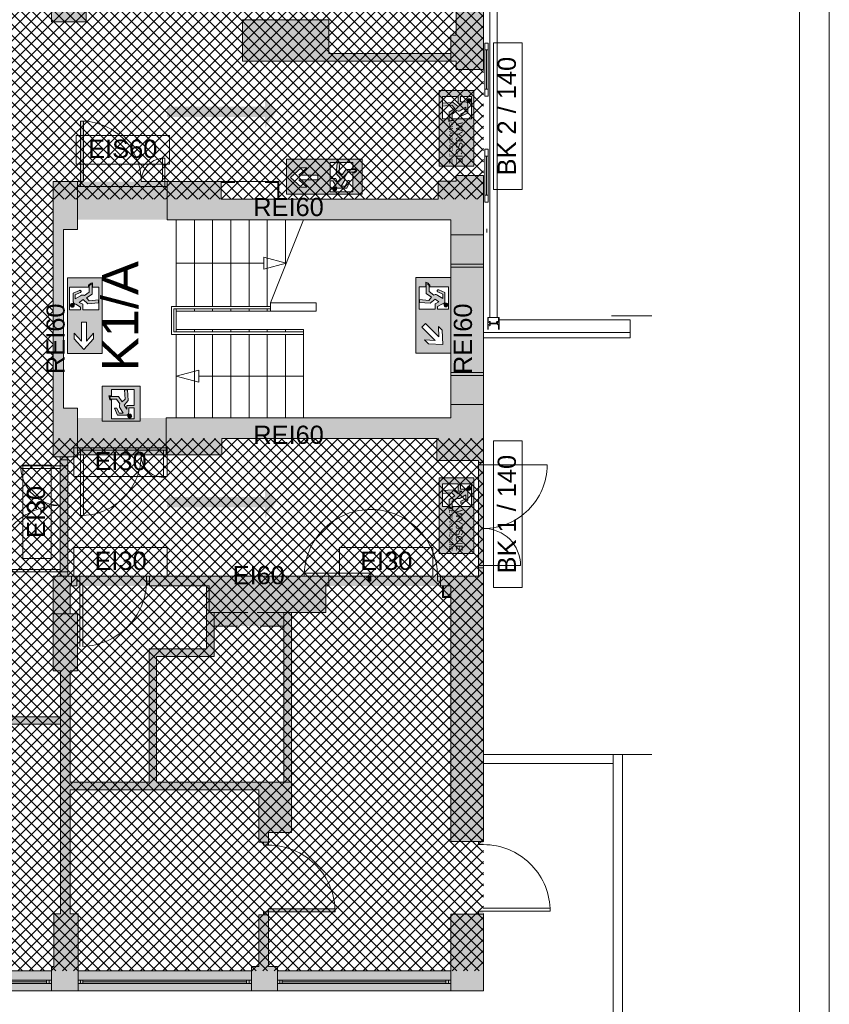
# Paper-space layout 'AP-02 STREFY POŻAROWE I EWAKUACJA - PIĘTRO 0' of a CAD drawing. Header units: millimetres. Extents: x 0 to 594, y -4 to 450.
# Tile 13 of 14: x 460 to 594, y 131 to 293. Entities that reach past the tile are written whole.
import ezdxf
from ezdxf.xclip import XClip

# ---------------------------------------------------------------- set-up
doc = ezdxf.new("R2010")
doc.units = ezdxf.units.MM
doc.header["$MEASUREMENT"] = 0
doc.header["$XCLIPFRAME"] = 0
for name, pattern in [('PRZERYWANA', [5.64444, 2.82222, -2.82222]), ('VERDECKT', [381, 254, -127]), ('VERDECKT_1', [3750, 2500, -1250])]:
    doc.linetypes.add(name, pattern=pattern)
for name, color, linetype, lineweight in [('A_Arkusz_Nr_pióra__1', 7, 'Continuous', 20), ('A_ewakuacja_Nr_pióra__4', 94, 'Continuous', 18), ('A_niewidoczne_Nr_pióra__1', 7, 'Continuous', 20), ('A_podkład_Nr_pióra__2', 8, 'Continuous', 13), ('A_ppoż proj_Nr_pióra__1', 7, 'Continuous', 20), ('A_ppoż proj_Nr_pióra__4', 94, 'Continuous', 18), ('A_ppoż proj_Nr_pióra__81', 2, 'Continuous', 5)]:
    doc.layers.add(name, color=color, linetype=linetype, lineweight=lineweight)
for name, color, linetype, lineweight, true_color in [('A_ewakuacja_Nr_pióra__104', 7, 'Continuous', 5, 0x006532), ('A_ewakuacja_Nr_pióra__141', 7, 'Continuous', 5, 0xf2f7f7), ('A_podkład_Nr_pióra__254', 7, 'Continuous', 5, 0xfdfdfd), ('A_ppoż proj_Nr_pióra__104', 7, 'Continuous', 5, 0x006532), ('A_ppoż proj_Nr_pióra__151', 7, 'Continuous', 5, 0x65cbfe), ('A_ppoż proj_Nr_pióra__70', 7, 'Continuous', 5, 0x65fe00)]:
    doc.layers.add(name, color=color, linetype=linetype, lineweight=lineweight, true_color=true_color)
doc.layers.add('A_podrys', color=7, linetype='Continuous')
doc.styles.add('STYL_AUTOMATYCZNY_1', font='arial.ttf')
doc.styles.add('STYL_AUTOMATYCZNY_2', font='ARIALN.TTF')

# ---------------------------------------------------------------- blocks, each defined once
blk = doc.blocks.new('Rysunek_1_1', base_point=(-1571.08, -182.96))
at = {"layer": 'A_ewakuacja_Nr_pióra__104', "linetype": 'Continuous', "lineweight": 0, "true_color": 0x004c26}
h = blk.add_hatch(color=118, dxfattribs=at)
h.paths.add_polyline_path([(535.32, 281.83), (529.58, 281.83), (529.58, 269.33), (535.32, 269.33)])
h.paths.add_polyline_path([(532.76, 279.63), (533.37, 279.63), (532.73, 279.16), (531.94, 279.84), (530.17, 279.71), (530.17, 279.23), (531.72, 279.37), (532.17, 278.84), (531.26, 278.25), (531.26, 276.82), (531.73, 276.94), (531.73, 277.93), (532.52, 278.49, 0.230447), (533.01, 278.45), (533.19, 278.55), (534.03, 279.04), (534.03, 278.37), (533.2, 277.98), (533.2, 277.58), (534.36, 278.09), (534.36, 279.52, 0.414214), (533.94, 279.94), (533.15, 279.94), (533.15, 280.82), (534.97, 280.82), (534.97, 277.11), (531.85, 277.11), (531.85, 276.85), (531.19, 276.67), (531.19, 277.11), (530.14, 277.11), (530.14, 280.82), (532.76, 280.82)], flags=0)
for points in [[(534.83, 280, 1), (534.21, 280.21, 1)], [(512.65, 265.38, 1), (512.06, 265.67, 1)], [(468.91, 246.65, 1), (469.2, 246.06, 1)], [(530.86, 246.74, 1), (530.57, 246.15, 1)], [(478.43, 227.77, 1), (478.64, 228.39, 1)], [(534.83, 216.06, 1), (534.21, 216.28, 1)]]:
    blk.add_hatch(color=118, dxfattribs=at).paths.add_polyline_path(points)
h = blk.add_hatch(color=118, dxfattribs=at)
h.paths.add_polyline_path([(516.88, 270.46), (504.39, 270.46), (504.39, 264.72), (516.88, 264.72)])
h.paths.add_polyline_path([(511.64, 265.07), (511.64, 266.9), (512.08, 266.9), (512.53, 266.1, 0.414214), (512.94, 265.69), (514.37, 265.69), (514.81, 266.69, 1.14772), (514.48, 266.84), (514.09, 266.01), (513.43, 266.01), (513.91, 266.86), (514.01, 267.03, 0.230447), (513.97, 267.53), (514.53, 268.31), (515.52, 268.31, 0.304489), (515.87, 268.78), (514.21, 268.78), (513.62, 267.87), (513.09, 268.33), (513.23, 269.87), (512.75, 269.87), (512.62, 268.11), (513.3, 267.31), (512.83, 266.68), (512.53, 267.28), (511.64, 267.28), (511.64, 269.91), (515.35, 269.91), (515.35, 268.86), (516.09, 268.86, -0.24241), (515.62, 268.2), (515.35, 268.2), (515.35, 265.07)], flags=0)
h.paths.add_polyline_path([(509.59, 267.05), (506.46, 267.05), (507.76, 265.85), (506.83, 265.85), (505.09, 267.44), (506.84, 269.04), (507.75, 269.04), (506.46, 267.86), (509.59, 267.86)], flags=0)
h = blk.add_hatch(color=118, dxfattribs=at)
h.paths.add_polyline_path([(473.99, 250.89), (468.25, 250.89), (468.25, 238.39), (473.99, 238.39)])
h.paths.add_polyline_path([(468.6, 245.64), (468.6, 249.36), (471.73, 249.36), (471.73, 249.62, -0.24241), (472.39, 250.09), (472.39, 249.36), (473.44, 249.36), (473.44, 245.64), (470.81, 245.64), (470.81, 246.53), (470.21, 246.83), (470.84, 247.3), (471.64, 246.62), (473.4, 246.75), (473.4, 247.24), (471.86, 247.09), (471.4, 247.62), (472.31, 248.22), (472.31, 249.87, 0.304489), (471.84, 249.52), (471.84, 248.53), (471.06, 247.98, 0.230447), (470.56, 248.02), (470.39, 247.91), (469.54, 247.43), (469.54, 248.09), (470.37, 248.48, 1.14772), (470.22, 248.81), (469.22, 248.37), (469.22, 246.94, 0.414214), (469.63, 246.53), (470.43, 246.08), (470.43, 245.64)], flags=0)
h.paths.add_polyline_path([(470.58, 243.59), (471.39, 243.59), (471.39, 240.47), (472.57, 241.75), (472.57, 240.84), (470.97, 239.09), (469.38, 240.83), (469.38, 241.77), (470.58, 240.47)], flags=0)
h = blk.add_hatch(color=118, dxfattribs=at)
h.paths.add_polyline_path([(525.78, 250.97), (525.78, 244.72), (531.52, 244.72), (531.52, 250.97)])
h.paths.add_polyline_path([(531.17, 245.73), (529.34, 245.73), (529.34, 246.17), (530.14, 246.61, 0.414214), (530.55, 247.03), (530.55, 248.46), (529.55, 248.9, 1.14772), (529.4, 248.57), (530.23, 248.18), (530.23, 247.51), (529.38, 248), (529.21, 248.1, 0.230447), (528.71, 248.06), (527.93, 248.62), (527.93, 249.61, 0.304489), (527.46, 249.96), (527.46, 248.3), (528.36, 247.71), (527.91, 247.18), (526.37, 247.32), (526.37, 246.84), (528.13, 246.71), (528.93, 247.39), (529.56, 246.92), (528.96, 246.62), (528.96, 245.73), (526.33, 245.73), (526.33, 249.44), (527.38, 249.44), (527.38, 250.18, -0.24241), (528.04, 249.7), (528.04, 249.44), (531.17, 249.44)], flags=0)
h = blk.add_hatch(color=118, dxfattribs=at)
h.paths.add_polyline_path([(531.52, 238.48), (531.52, 244.72), (525.78, 244.72), (525.78, 238.48)])
h.paths.add_polyline_path([(530.11, 242.24), (530.22, 239.87), (527.86, 239.98), (527.2, 240.64), (528.97, 240.57), (526.77, 242.78), (527.34, 243.35), (529.55, 241.15), (529.47, 242.88)], flags=0)
h = blk.add_hatch(color=118, dxfattribs=at)
h.paths.add_polyline_path([(480.25, 227.27), (480.25, 233.01), (474, 233.01), (474, 227.27)])
h.paths.add_polyline_path([(478.05, 229.83), (478.05, 229.23), (477.59, 229.86), (478.27, 230.66), (478.14, 232.42), (477.65, 232.42), (477.8, 230.88), (477.27, 230.42), (476.67, 231.33), (475.24, 231.33), (475.37, 230.86), (476.36, 230.86), (476.91, 230.08, 0.230447), (476.87, 229.58), (476.97, 229.41), (477.46, 228.56), (476.8, 228.56), (476.41, 229.39), (476.01, 229.39), (476.52, 228.24), (477.95, 228.24, 0.414214), (478.36, 228.65), (478.36, 229.45), (479.25, 229.45), (479.25, 227.62), (475.53, 227.62), (475.53, 230.75), (475.27, 230.75), (475.1, 231.41), (475.53, 231.41), (475.53, 232.46), (479.25, 232.46), (479.25, 229.83)], flags=0)
h = blk.add_hatch(color=118, dxfattribs=at)
h.paths.add_polyline_path([(535.32, 217.89), (529.58, 217.89), (529.58, 205.39), (535.32, 205.39)])
h.paths.add_polyline_path([(532.76, 215.69), (533.37, 215.69), (532.73, 215.23), (531.94, 215.9), (530.17, 215.78), (530.17, 215.29), (531.72, 215.43), (532.17, 214.9), (531.26, 214.31), (531.26, 212.88), (531.73, 213), (531.73, 214), (532.52, 214.55, 0.230447), (533.01, 214.51), (533.19, 214.61), (534.03, 215.1), (534.03, 214.43), (533.2, 214.05), (533.2, 213.65), (534.36, 214.16), (534.36, 215.58, 0.414214), (533.94, 216), (533.15, 216), (533.15, 216.88), (534.97, 216.88), (534.97, 213.17), (531.85, 213.17), (531.85, 212.91), (531.19, 212.73), (531.19, 213.17), (530.14, 213.17), (530.14, 216.88), (532.76, 216.88)], flags=0)
at = {"layer": 'A_podkład_Nr_pióra__254', "linetype": 'Continuous', "lineweight": 5, "true_color": 0xfdfdfd}
h = blk.add_hatch(color=7, dxfattribs=at)
h.paths.add_polyline_path([(398.62, 340.22), (398.62, 339.42), (399.12, 339.42), (399.12, 339.02), (400.22, 339.02), (400.22, 302.72), (400.22, 296.34), (400.22, 293.52), (404.22, 293.52), (404.22, 300.54), (404.22, 302.72), (401.63, 302.72), (401.63, 326.99), (468.67, 326.99), (468.67, 303.72), (465.62, 303.72), (465.62, 293.12), (471.32, 293.12), (471.32, 303.72), (469.92, 303.72), (469.92, 351.77), (498.52, 351.77), (498.52, 351.07), (503.52, 351.07), (503.52, 351.77), (532.12, 351.77), (532.12, 351.07), (532.42, 351.07), (532.42, 290.92), (531.52, 290.92), (531.52, 287.92), (511.42, 287.92), (511.42, 293.47), (497.12, 293.47), (497.12, 286.67), (531.52, 286.67), (532.42, 286.67), (532.42, 285.27), (536.92, 285.27), (536.92, 355.07), (400.22, 355.07), (400.22, 341.62), (399.12, 341.62), (399.12, 340.22)])
h.paths.add_polyline_path([(401.63, 339.02), (404.22, 339.02), (404.22, 351.07), (404.32, 351.07), (404.32, 351.77), (432.92, 351.77), (432.92, 351.07), (437.22, 351.07), (437.22, 351.77), (465.82, 351.77), (465.82, 351.07), (465.92, 351.07), (465.92, 342.87), (468.67, 342.87), (468.67, 328.76), (401.63, 328.76)], flags=0)
for points in [[(470.42, 266.77), (470.92, 266.77), (470.92, 276.76), (470.92, 276.77), (470.42, 276.77)], [(465.92, 221.37), (469.92, 221.37), (469.92, 226.97), (469.92, 227.77), (469.92, 229.37), (467.62, 229.37), (467.62, 258.87), (469.92, 258.87), (469.92, 260.47), (469.92, 266.77), (465.92, 266.77)], [(484.52, 221.67), (493.72, 221.67), (493.72, 224.37), (529.22, 224.37), (529.22, 220.77), (536.12, 220.77), (536.12, 201.67), (529.32, 201.67), (529.32, 200.87), (529.82, 200.87), (529.82, 200.07), (530.17, 200.07), (530.17, 198.17), (531.52, 198.17), (531.52, 157.87), (536.12, 157.87), (536.12, 157.37), (536.92, 157.37), (536.92, 267.77), (532.42, 267.77), (532.42, 266.87), (529.42, 266.87), (529.42, 263.87), (493.62, 263.87), (493.62, 266.77), (484.72, 266.77), (484.72, 260.47), (531.52, 260.47), (531.52, 227.77), (484.52, 227.77)], [(517.82, 201.67), (517.82, 200.87), (518.32, 200.87), (518.32, 201.67)], [(501.42, 146.27), (512.42, 146.27), (512.42, 146.77), (512.41, 146.77), (501.42, 146.77)]]:
    blk.add_hatch(color=7, dxfattribs=at).paths.add_polyline_path(points)
h = blk.add_hatch(color=7, dxfattribs=at)
h.paths.add_polyline_path([(200.57, 133.27), (536.92, 133.27), (536.92, 146.37), (536.12, 146.37), (536.12, 145.87), (531.52, 145.87), (531.52, 136.57), (502.92, 136.57), (502.92, 137.27), (501.42, 137.27), (501.42, 146.27), (500.62, 146.27), (500.62, 145.77), (499.82, 145.77), (499.82, 137.27), (498.62, 137.27), (498.62, 136.57), (470.02, 136.57), (470.02, 145.97), (468.72, 145.97), (468.72, 166.42), (499.82, 166.42), (499.82, 157.77), (500.62, 157.77), (500.62, 157.27), (501.42, 157.27), (501.42, 159.37), (505.22, 159.37), (505.22, 195.67), (510.92, 195.67), (510.92, 200.07), (511.42, 200.07), (511.42, 201.67), (481.32, 201.67), (481.32, 200.87), (481.82, 200.87), (481.82, 200.07), (491.22, 200.07), (491.22, 189.67), (481.72, 189.67), (481.72, 167.67), (468.72, 167.67), (468.72, 186.07), (469.92, 186.07), (469.92, 195.47), (468.72, 195.47), (468.72, 200.07), (469.82, 200.07), (469.82, 200.87), (470.32, 200.87), (470.32, 201.67), (465.92, 201.67), (465.92, 186.07), (467.12, 186.07), (467.12, 178.47), (451.38, 178.47), (451.38, 186.07), (451.38, 201.67), (417.82, 201.67), (417.82, 178.47), (402.82, 178.47), (402.82, 201.67), (360.22, 201.67), (360.22, 196.27), (315.72, 196.27), (315.72, 201.87), (294.47, 201.87), (283.87, 201.87), (283.87, 182.22), (283.87, 182.07), (283.87, 169.47), (238.07, 169.47), (238.07, 182.22), (271.92, 182.22), (271.92, 202.07), (269.27, 202.07), (269.27, 224.17), (294.47, 224.17), (294.47, 221.47), (301.17, 221.47), (301.17, 227.27), (295.17, 227.27), (295.17, 260.97), (301.67, 260.97), (301.67, 266.97), (294.97, 266.97), (294.97, 265.87), (244.57, 265.87), (244.57, 266.87), (214.67, 266.87), (214.67, 267.17), (211.97, 267.17), (211.97, 265.67), (213.67, 265.67), (213.67, 258.47), (213.67, 222.07), (214.27, 222.07), (244.57, 222.07), (244.57, 223.17), (246.97, 223.17), (246.97, 226.57), (244.57, 226.57), (244.57, 241.17), (247.17, 241.17), (247.17, 247.57), (244.57, 247.57), (244.57, 261.67), (247.17, 261.67), (247.17, 264.37), (271.17, 264.37), (271.17, 228.47), (267.77, 228.47), (267.89, 202.07), (214.27, 202.07), (201.92, 202.07), (201.92, 176.57), (203.52, 176.57), (203.52, 166.57), (201.92, 166.57), (201.92, 137.27), (200.57, 137.27)])
h.paths.add_polyline_path([(205.92, 183.47), (205.92, 196.37), (235.12, 196.37), (235.12, 183.47)], flags=0)
h.paths.add_polyline_path([(205.92, 145.27), (205.92, 176.47), (225.57, 176.47), (225.57, 182.22), (236.82, 182.22), (236.82, 137.27), (234.62, 137.27), (234.62, 136.57), (206.02, 136.57), (205.92, 136.57)], flags=0)
h.paths.add_polyline_path([(205.92, 182.22), (224.32, 182.22), (224.32, 177.72), (205.92, 177.72)], flags=0)
h.paths.add_polyline_path([(215.23, 258.47), (215.17, 258.47), (215.17, 265.37), (242.87, 265.37), (242.87, 244.87), (216.31, 244.87), (216.31, 258.47)], flags=0)
h.paths.add_polyline_path([(242.87, 223.57), (215.17, 223.57), (215.17, 229.77), (216.31, 229.77), (216.31, 243.37), (242.87, 243.37)], flags=0)
h.paths.add_polyline_path([(236.37, 196.27), (240.92, 196.27), (240.92, 201.07), (260.32, 201.07), (270.92, 201.07), (270.92, 194.62), (267.92, 194.62), (267.92, 185.62), (270.92, 185.62), (270.92, 183.47), (236.37, 183.47)], flags=0)
h.paths.add_polyline_path([(238.07, 137.27), (238.07, 168.22), (269.02, 168.22), (269.02, 145.27), (267.92, 145.27), (267.92, 137.27), (267.62, 137.27), (267.62, 136.57), (239.02, 136.57), (239.02, 137.27)], flags=0)
h.paths.add_polyline_path([(270.82, 145.27), (270.82, 168.22), (285.12, 168.22), (285.12, 177.77), (300.52, 177.77), (300.52, 137.27), (300.52, 136.57), (271.92, 136.57), (271.92, 145.27)], flags=0)
h.paths.add_polyline_path([(293.67, 245.29), (273.12, 245.29), (273.12, 264.37), (293.67, 264.37), (293.67, 263.3)], flags=0)
h.paths.add_polyline_path([(293.67, 225.67), (273.12, 225.67), (273.12, 243.79), (293.67, 243.79)], flags=0)
h.paths.add_polyline_path([(285.12, 200.87), (299.02, 200.87), (299.02, 196.27), (308.42, 196.27), (308.42, 200.87), (314.47, 200.87), (314.47, 179.02), (285.12, 179.02)], flags=0)
h.paths.add_polyline_path([(301.77, 177.77), (315.72, 177.77), (315.72, 195.27), (332.62, 195.27), (332.62, 178.32), (338.52, 178.32), (338.52, 195.27), (360.22, 195.27), (360.22, 179.42), (401.22, 179.42), (401.22, 145.92), (399.92, 145.92), (399.92, 137.27), (399.72, 137.27), (399.72, 136.57), (371.12, 136.57), (371.12, 137.27), (366.62, 137.27), (366.62, 136.57), (338.02, 136.57), (338.02, 145.27), (334.02, 145.27), (334.02, 137.27), (333.52, 137.27), (333.52, 136.57), (304.92, 136.57), (304.92, 137.27), (301.77, 137.27)], flags=0)
h.paths.add_polyline_path([(361.47, 195.27), (388.82, 195.27), (388.82, 198.47), (401.22, 198.47), (401.22, 180.67), (361.47, 180.67)], flags=0)
h.paths.add_polyline_path([(402.82, 177.27), (434.02, 177.27), (434.02, 148.37), (434.82, 148.37), (434.82, 148.87), (435.62, 148.87), (435.62, 177.27), (467.12, 177.27), (467.12, 145.97), (466.02, 145.97), (466.02, 137.27), (465.62, 137.27), (465.62, 136.57), (437.02, 136.57), (437.02, 137.27), (435.62, 137.27), (435.62, 138.87), (434.82, 138.87), (434.82, 139.37), (434.02, 139.37), (434.02, 139.87), (425.03, 139.87), (425.02, 139.87), (425.02, 139.37), (434.02, 139.37), (434.02, 137.27), (432.62, 137.27), (432.62, 136.57), (404.02, 136.57), (404.02, 137.27), (403.92, 137.27), (403.92, 145.92), (402.82, 145.92)], flags=0)
h.paths.add_polyline_path([(419.07, 178.47), (419.07, 200.47), (425.92, 200.47), (425.92, 195.97), (443.82, 195.97), (443.82, 200.47), (450.13, 200.47), (450.13, 178.47)], flags=0)
h.paths.add_polyline_path([(503.97, 167.67), (482.97, 167.67), (482.97, 188.42), (492.47, 188.42), (492.47, 193.42), (496.33, 193.42), (500.11, 193.42), (503.97, 193.42)], flags=0)
at = {"layer": 'A_ppoż proj_Nr_pióra__104', "linetype": 'Continuous', "lineweight": 5, "true_color": 0x006532}
for points in [[(500.87, 280.88), (500.87, 279.12), (484.7, 279.12), (484.7, 277.42), (500.87, 277.42), (500.87, 275.65), (502.67, 278.27)], [(500.87, 216.5), (500.87, 214.73), (484.7, 214.73), (484.7, 213.03), (500.87, 213.03), (500.87, 211.26), (502.67, 213.88)]]:
    blk.add_hatch(color=128, dxfattribs=at).paths.add_polyline_path(points)
at = {"layer": 'A_ppoż proj_Nr_pióra__151', "linetype": 'Continuous', "lineweight": 5, "true_color": 0x65cbfe}
h = blk.add_hatch(dxfattribs=at)
h.set_pattern_fill('bloczki_betonowe_0001', color=151, style=0, pattern_type=2)
h.set_pattern_definition([(45, (-1571.0778, -182.9554), (-0.9192388, 0.9192388), []), (135, (-1571.0778, -182.9554), (0.9192388, 0.9192388), [])])
h.paths.add_polyline_path([(205.22, 286.67), (203.27, 286.67), (203.27, 266.87), (205.22, 266.87), (244.57, 266.87), (244.57, 265.87), (295.17, 265.87), (295.17, 224.17), (244.57, 224.17), (244.57, 222.07), (215.19, 222.07), (215.19, 201.07), (206.02, 201.07), (206.02, 136.57), (536.92, 136.57), (536.92, 224.37), (465.92, 224.37), (465.92, 263.87), (536.92, 263.87), (536.92, 355.07), (400.42, 355.07), (400.42, 341.62), (371.42, 341.62), (371.42, 355.07), (205.22, 355.07)])
at = {"layer": 'A_ppoż proj_Nr_pióra__4', "linetype": 'Continuous', "lineweight": 0, "true_color": 0x002000}
for points in [[(493.62, 266.77), (465.92, 266.77), (465.92, 260.47), (493.62, 260.47), (531.52, 260.47), (531.52, 263.87), (493.62, 263.87)], [(531.52, 263.87), (531.52, 224.37), (536.92, 224.37), (536.92, 263.87)], [(467.62, 221.67), (467.62, 260.47), (465.92, 260.47), (465.92, 221.67)], [(467.62, 221.67), (493.72, 221.67), (493.72, 224.37), (531.52, 224.37), (531.52, 227.77), (493.72, 227.77), (467.62, 227.77)]]:
    blk.add_hatch(color=98, dxfattribs=at).paths.add_polyline_path(points)
at = {"layer": 'A_ppoż proj_Nr_pióra__70', "linetype": 'Continuous', "lineweight": 0, "true_color": 0x193f00}
for points in [[(468.3, 200.07), (468.3, 221.67), (467.05, 221.67), (467.05, 200.07)], [(468.3, 200.07), (536.92, 200.07), (536.92, 201.67), (468.3, 201.67)]]:
    blk.add_hatch(color=88, dxfattribs=at).paths.add_polyline_path(points)
at = {"layer": 'A_ppoż proj_Nr_pióra__81', "linetype": 'Continuous', "lineweight": 0, "true_color": 0x3f3f00}
for points in [[(467.12, 178.47), (468.72, 178.47), (468.72, 200.07), (467.12, 200.07)], [(468.72, 178.47), (450.13, 178.47), (450.13, 177.27), (468.72, 177.27)]]:
    blk.add_hatch(color=48, dxfattribs=at).paths.add_polyline_path(points)
at = {"layer": 'A_ewakuacja_Nr_pióra__4', "color": 94, "linetype": 'Continuous', "lineweight": 18, "flags": 128}
for points in [[(529.58, 281.83), (529.58, 269.33), (535.32, 269.33), (535.32, 281.83)], [(535.32, 281.83), (529.58, 281.83)], [(531.52, 244.72), (531.52, 250.97), (525.78, 250.97), (525.78, 244.72)], [(531.52, 244.72), (531.52, 238.48), (525.78, 238.48), (525.78, 244.72)], [(480.25, 233.01), (474, 233.01), (474, 227.27), (480.25, 227.27)], [(480.25, 227.27), (480.25, 233.01)], [(529.58, 217.89), (529.58, 205.39), (535.32, 205.39), (535.32, 217.89)], [(535.32, 217.89), (529.58, 217.89)]]:
    blk.add_lwpolyline(points, dxfattribs=at)
for points in [[(530.14, 280.82), (532.76, 280.82), (532.76, 279.63), (533.37, 279.63), (532.73, 279.16), (531.94, 279.84), (530.17, 279.71), (530.17, 279.23), (531.72, 279.37), (532.17, 278.84), (531.26, 278.25), (531.26, 276.82), (531.73, 276.94), (531.73, 277.93), (532.52, 278.49, 0.230447), (533.01, 278.45), (533.19, 278.55), (534.03, 279.04), (534.03, 278.37), (533.2, 277.98), (533.2, 277.58), (534.36, 278.09), (534.36, 279.52, 0.414214), (533.94, 279.94), (533.15, 279.94), (533.15, 280.82), (534.97, 280.82), (534.97, 277.11), (531.85, 277.11), (531.85, 276.85), (531.19, 276.67), (531.19, 277.11), (530.14, 277.11)], [(511.64, 269.91), (511.64, 267.28), (512.53, 267.28), (512.83, 266.68), (513.3, 267.31), (512.62, 268.11), (512.75, 269.87), (513.23, 269.87), (513.09, 268.33), (513.62, 267.87), (514.21, 268.78), (515.87, 268.78, -0.304489), (515.52, 268.31), (514.53, 268.31), (513.97, 267.53, -0.230447), (514.01, 267.03), (513.91, 266.86), (513.43, 266.01), (514.09, 266.01), (514.48, 266.84, -1.14772), (514.81, 266.69), (514.37, 265.69), (512.94, 265.69, -0.414214), (512.53, 266.1), (512.08, 266.9), (511.64, 266.9), (511.64, 265.07), (515.35, 265.07), (515.35, 268.2), (515.62, 268.2, 0.24241), (516.09, 268.86), (515.35, 268.86), (515.35, 269.91)], [(473.44, 245.64), (470.81, 245.64), (470.81, 246.53), (470.21, 246.83), (470.84, 247.3), (471.64, 246.62), (473.4, 246.75), (473.4, 247.24), (471.86, 247.09), (471.4, 247.62), (472.31, 248.22), (472.31, 249.87, 0.304489), (471.84, 249.52), (471.84, 248.53), (471.06, 247.98, 0.230447), (470.56, 248.02), (470.39, 247.91), (469.54, 247.43), (469.54, 248.09), (470.37, 248.48, 1.14772), (470.22, 248.81), (469.22, 248.37), (469.22, 246.94, 0.414214), (469.63, 246.53), (470.43, 246.08), (470.43, 245.64), (468.6, 245.64), (468.6, 249.36), (471.73, 249.36), (471.73, 249.62, -0.24241), (472.39, 250.09), (472.39, 249.36), (473.44, 249.36)], [(526.33, 245.73), (528.96, 245.73), (528.96, 246.62), (529.56, 246.92), (528.93, 247.39), (528.13, 246.71), (526.37, 246.84), (526.37, 247.32), (527.91, 247.18), (528.36, 247.71), (527.46, 248.3), (527.46, 249.96, -0.304489), (527.93, 249.61), (527.93, 248.62), (528.71, 248.06, -0.230447), (529.21, 248.1), (529.38, 248), (530.23, 247.51), (530.23, 248.18), (529.4, 248.57, -1.14772), (529.55, 248.9), (530.55, 248.46), (530.55, 247.03, -0.414214), (530.14, 246.61), (529.34, 246.17), (529.34, 245.73), (531.17, 245.73), (531.17, 249.44), (528.04, 249.44), (528.04, 249.7, 0.24241), (527.38, 250.18), (527.38, 249.44), (526.33, 249.44)], [(479.25, 232.46), (479.25, 229.83), (478.05, 229.83), (478.05, 229.23), (477.59, 229.86), (478.27, 230.66), (478.14, 232.42), (477.65, 232.42), (477.8, 230.88), (477.27, 230.42), (476.67, 231.33), (475.24, 231.33), (475.37, 230.86), (476.36, 230.86), (476.91, 230.08, 0.230447), (476.87, 229.58), (476.97, 229.41), (477.46, 228.56), (476.8, 228.56), (476.41, 229.39), (476.01, 229.39), (476.52, 228.24), (477.95, 228.24, 0.414214), (478.36, 228.65), (478.36, 229.45), (479.25, 229.45), (479.25, 227.62), (475.53, 227.62), (475.53, 230.75), (475.27, 230.75), (475.1, 231.41), (475.53, 231.41), (475.53, 232.46)], [(530.14, 216.88), (532.76, 216.88), (532.76, 215.69), (533.37, 215.69), (532.73, 215.23), (531.94, 215.9), (530.17, 215.78), (530.17, 215.29), (531.72, 215.43), (532.17, 214.9), (531.26, 214.31), (531.26, 212.88), (531.73, 213), (531.73, 214), (532.52, 214.55, 0.230447), (533.01, 214.51), (533.19, 214.61), (534.03, 215.1), (534.03, 214.43), (533.2, 214.05), (533.2, 213.65), (534.36, 214.16), (534.36, 215.58, 0.414214), (533.94, 216), (533.15, 216), (533.15, 216.88), (534.97, 216.88), (534.97, 213.17), (531.85, 213.17), (531.85, 212.91), (531.19, 212.73), (531.19, 213.17), (530.14, 213.17)]]:
    blk.add_lwpolyline(points, format="xyb", close=True, dxfattribs=at)
for points in [[(504.39, 264.72), (516.88, 264.72), (516.88, 270.46), (504.39, 270.46)], [(509.59, 267.86), (509.59, 267.05), (506.46, 267.05), (507.76, 265.85), (506.83, 265.85), (505.09, 267.44), (506.84, 269.04), (507.75, 269.04), (506.46, 267.86)], [(468.25, 238.39), (468.25, 250.89), (473.99, 250.89), (473.99, 238.39)], [(471.39, 243.59), (470.58, 243.59), (470.58, 240.47), (469.38, 241.77), (469.38, 240.83), (470.97, 239.09), (472.57, 240.84), (472.57, 241.75), (471.39, 240.47)], [(527.34, 243.35), (526.77, 242.78), (528.97, 240.57), (527.2, 240.64), (527.86, 239.98), (530.22, 239.87), (530.11, 242.24), (529.47, 242.88), (529.55, 241.15)]]:
    blk.add_lwpolyline(points, close=True, dxfattribs=at)
at = {"layer": 'A_ewakuacja_Nr_pióra__4', "color": 94, "linetype": 'Continuous', "lineweight": 18}
for centre in [(534.52, 280.11), (512.35, 265.53), (469.06, 246.36), (530.71, 246.44), (478.53, 228.08), (534.52, 216.17)]:
    blk.add_circle(centre, 0.328, dxfattribs=at)
at = {"layer": 'A_podkład_Nr_pióra__2', "color": 8, "linetype": 'Continuous', "lineweight": 13}
for p, q in [((536.92, 285.27), (536.92, 355.07)), ((532.42, 351.07), (532.42, 290.92)), ((497.12, 293.47), (497.12, 286.67)), ((511.42, 293.47), (497.12, 293.47)), ((511.42, 287.92), (511.42, 293.47)), ((531.52, 290.92), (531.52, 286.67)), ((531.52, 290.92), (532.42, 290.92)), ((537.17, 280.89), (537.17, 289.64)), ((537.17, 289.64), (537.68, 289.64)), ((537.68, 289.64), (537.68, 280.89)), ((511.42, 287.92), (531.52, 287.92)), ((537.17, 288.5), (537.68, 288.5)), ((537.43, 282.04), (537.43, 288.5)), ((497.12, 286.67), (531.52, 286.67)), ((531.52, 286.67), (532.42, 286.67)), ((532.42, 286.67), (532.42, 285.27)), ((536.92, 285.27), (532.42, 285.27)), ((537.17, 282.04), (537.68, 282.04)), ((537.68, 280.89), (537.17, 280.89)), ((470.42, 276.77), (470.42, 265.97)), ((470.42, 276.77), (470.92, 276.77)), ((470.92, 266.77), (470.92, 276.77)), ((537.17, 272.14), (537.17, 263.39)), ((537.68, 272.14), (537.17, 272.14)), ((537.68, 263.39), (537.68, 272.14)), ((483.92, 266.77), (483.92, 270.65)), ((484.32, 270.65), (483.92, 270.65)), ((484.32, 266.77), (484.32, 270.65)), ((537.17, 271), (537.68, 271)), ((537.43, 271), (537.43, 264.54)), ((465.92, 266.77), (465.92, 221.37)), ((469.92, 266.77), (465.92, 266.77)), ((469.92, 266.77), (470.92, 266.77)), ((469.92, 266.77), (469.92, 258.87)), ((484.72, 266.77), (480.42, 266.77)), ((484.32, 265.97), (484.32, 266.77)), ((503.12, 266.77), (484.72, 266.77)), ((484.72, 266.77), (484.72, 260.47)), ((493.62, 263.87), (493.62, 266.77)), ((493.62, 266.62), (495.87, 266.62)), ((500.87, 266.62), (502.97, 266.62)), ((502.97, 266.62), (502.97, 263.87)), ((503.12, 263.87), (503.12, 266.77)), ((532.42, 266.87), (529.42, 266.87)), ((529.42, 266.87), (529.42, 263.87)), ((536.92, 267.77), (532.42, 267.77)), ((532.42, 267.77), (532.42, 266.87)), ((536.92, 229.99), (536.92, 267.77)), ((470.42, 265.97), (469.92, 265.97)), ((484.72, 265.97), (469.92, 265.97)), ((502.97, 263.87), (493.62, 263.87)), ((529.42, 263.87), (503.12, 263.87)), ((537.17, 264.54), (537.68, 264.54)), ((537.17, 263.39), (537.68, 263.39)), ((484.72, 260.47), (509.32, 260.47)), ((486.22, 260.47), (486.22, 246.17)), ((489.22, 260.47), (489.22, 246.17)), ((492.22, 260.47), (492.22, 246.17)), ((495.22, 260.47), (495.22, 246.17)), ((498.22, 260.47), (498.22, 246.17)), ((501.22, 260.47), (501.22, 246.17)), ((501.78, 246.77), (507.22, 260.47)), ((504.22, 260.47), (504.22, 252.92)), ((509.32, 260.47), (531.52, 260.47)), ((531.52, 260.47), (531.52, 229.99)), ((467.62, 229.37), (467.62, 258.87)), ((467.62, 258.87), (469.92, 258.87)), ((536.92, 257.99), (531.52, 257.99)), ((504.38, 253.32), (500.65, 254.32)), ((500.65, 252.32), (500.65, 254.32)), ((500.65, 253.32), (486.22, 253.32)), ((504.38, 253.32), (500.65, 252.32)), ((536.92, 253.17), (531.52, 253.17)), ((536.92, 252.67), (531.52, 252.67)), ((485.42, 241.57), (485.42, 246.17)), ((485.42, 246.17), (501.78, 246.17)), ((485.82, 241.97), (485.82, 245.77)), ((485.82, 245.77), (501.78, 245.77)), ((486.22, 245.77), (486.22, 241.97)), ((486.22, 245.37), (509.32, 245.37)), ((489.22, 245.77), (489.22, 245.37)), ((492.22, 245.77), (492.22, 245.37)), ((495.22, 245.77), (495.22, 245.37)), ((498.22, 245.77), (498.22, 245.37)), ((501.22, 245.77), (501.22, 245.37)), ((509.32, 246.77), (501.78, 246.77)), ((501.78, 246.77), (501.78, 245.37)), ((509.32, 245.37), (509.32, 246.77)), ((561.14, 243.98), (539.52, 243.98)), ((558.04, 244.6), (564.71, 244.6)), ((561.14, 241.02), (561.14, 243.98)), ((486.22, 242.37), (507.22, 242.37)), ((489.22, 241.97), (489.22, 242.37)), ((492.22, 241.97), (492.22, 242.37)), ((495.22, 241.97), (495.22, 242.37)), ((498.22, 241.97), (498.22, 242.37)), ((501.22, 241.97), (501.22, 242.37)), ((504.22, 241.97), (504.22, 242.37)), ((507.22, 227.77), (507.22, 242.37)), ((485.42, 241.57), (507.22, 241.57)), ((485.82, 241.97), (507.22, 241.97)), ((486.22, 227.77), (486.22, 241.57)), ((489.22, 227.77), (489.22, 241.57)), ((492.22, 227.77), (492.22, 241.57)), ((495.22, 227.77), (495.22, 241.57)), ((498.22, 227.77), (498.22, 241.57)), ((501.22, 227.77), (501.22, 241.57)), ((504.22, 227.77), (504.22, 241.57)), ((536.92, 241.02), (536.92, 241.87)), ((536.92, 241.87), (561.14, 241.87)), ((561.14, 241.02), (536.92, 241.02)), ((486.22, 234.67), (489.95, 235.67)), ((489.95, 235.67), (489.95, 233.67)), ((486.22, 234.67), (489.95, 233.67)), ((489.95, 234.67), (507.22, 234.67)), ((536.92, 235.27), (531.52, 235.27)), ((536.92, 234.77), (531.52, 234.77)), ((469.92, 229.37), (467.62, 229.37)), ((469.92, 221.37), (469.92, 229.37)), ((531.52, 229.99), (536.92, 229.99)), ((531.52, 229.97), (531.52, 227.77)), ((536.92, 201.67), (536.92, 229.97)), ((484.52, 221.67), (484.52, 227.77)), ((484.52, 227.77), (531.52, 227.77)), ((493.72, 221.67), (493.72, 224.37)), ((493.72, 224.37), (529.22, 224.37)), ((529.22, 224.37), (529.22, 220.77)), ((465.92, 221.37), (469.92, 221.37)), ((467.05, 221.37), (467.05, 201.67)), ((468.3, 221.37), (468.3, 201.67)), ((470.42, 222.47), (469.92, 222.47)), ((469.92, 221.67), (470.92, 221.67)), ((470.42, 211.67), (470.42, 222.47)), ((484.52, 222.47), (470.42, 222.47)), ((484.52, 221.67), (470.42, 221.67)), ((470.92, 221.67), (470.92, 211.67)), ((484.12, 222.47), (484.12, 221.67)), ((484.52, 221.67), (484.12, 221.67)), ((484.12, 221.67), (484.12, 217.97)), ((484.52, 221.67), (493.72, 221.67)), ((467.05, 219.86), (460.56, 219.86)), ((460.56, 219.46), (460.56, 219.86)), ((467.05, 219.46), (460.56, 219.46)), ((468.3, 220.86), (467.05, 220.86)), ((468.3, 219.86), (467.05, 219.86)), ((529.22, 220.77), (536.12, 220.77)), ((536.12, 201.67), (536.12, 220.77)), ((536.12, 220.44), (536.92, 220.44)), ((536.12, 220.04), (536.92, 220.04)), ((536.92, 220.04), (547.42, 220.04)), ((470.42, 211.67), (470.92, 211.67)), ((536.12, 203.42), (536.92, 203.42)), ((536.92, 203.42), (543.04, 203.42)), ((467.05, 202.76), (456.05, 202.76)), ((467.05, 202.36), (456.05, 202.36)), ((470.32, 201.67), (465.92, 201.67)), ((465.92, 201.67), (465.92, 186.07)), ((468.3, 202.36), (467.05, 202.36)), ((468.92, 201.67), (468.92, 200.07)), ((469.82, 201.67), (469.82, 200.07)), ((470.32, 201.67), (470.32, 200.87)), ((481.32, 201.67), (481.32, 200.87)), ((518.32, 201.67), (481.32, 201.67)), ((481.82, 201.67), (481.82, 200.07)), ((507.32, 201.67), (507.32, 202.17)), ((518.32, 202.17), (507.32, 202.17)), ((511.42, 201.67), (511.42, 200.07)), ((517.82, 200.87), (517.82, 201.67)), ((518.32, 202.17), (518.32, 200.87)), ((536.12, 201.67), (529.32, 201.67)), ((529.32, 201.67), (529.32, 200.87)), ((529.82, 201.67), (529.82, 200.07)), ((536.12, 203.02), (536.92, 203.02)), ((536.92, 157.87), (536.92, 201.67)), ((468.72, 200.07), (469.82, 200.07)), ((468.72, 195.47), (468.72, 200.07)), ((470.32, 200.87), (469.82, 200.87)), ((470.32, 190.07), (470.32, 200.87)), ((470.82, 200.07), (470.82, 190.07)), ((481.32, 200.87), (481.82, 200.87)), ((481.82, 200.07), (491.62, 200.07)), ((491.22, 200.07), (491.22, 189.67)), ((491.62, 200.07), (491.62, 195.67)), ((510.92, 195.67), (510.92, 200.07)), ((510.92, 200.07), (511.42, 200.07)), ((518.32, 200.87), (517.82, 200.87)), ((529.32, 200.87), (529.82, 200.87)), ((529.82, 200.07), (531.52, 200.07)), ((530.17, 200.07), (530.17, 198.17)), ((530.32, 198.32), (530.32, 200.07)), ((531.52, 200.07), (531.52, 157.87)), ((531.52, 198.32), (530.32, 198.32)), ((530.17, 198.17), (531.52, 198.17)), ((469.92, 195.47), (465.92, 195.47)), ((469.92, 186.07), (469.92, 195.47)), ((491.62, 195.67), (498.05, 195.67)), ((492.47, 195.67), (492.47, 188.42)), ((499.55, 195.67), (510.92, 195.67)), ((503.97, 167.67), (503.97, 195.67)), ((505.22, 159.37), (505.22, 195.67)), ((492.47, 193.42), (496.33, 193.42)), ((500.11, 193.42), (503.97, 193.42)), ((503.97, 193.42), (503.97, 193.57)), ((491.22, 189.67), (481.72, 189.67)), ((481.72, 189.67), (481.72, 167.67)), ((492.47, 188.42), (482.97, 188.42)), ((482.97, 188.42), (482.97, 167.67)), ((465.92, 186.07), (467.12, 186.07)), ((467.12, 186.07), (467.12, 145.97)), ((468.72, 167.67), (468.72, 186.07)), ((468.72, 186.07), (469.92, 186.07)), ((467.12, 177.27), (435.62, 177.27)), ((467.12, 178.47), (451.38, 178.47)), ((564.71, 172.24), (536.92, 172.24)), ((558.35, 172.24), (558.35, 81.17)), ((559.88, 81.17), (559.88, 172.24)), ((536.92, 170.76), (558.35, 170.76)), ((481.72, 167.67), (468.72, 167.67)), ((505.22, 167.67), (482.97, 167.67)), ((468.72, 145.97), (468.72, 166.42)), ((499.82, 166.42), (468.72, 166.42)), ((499.82, 166.42), (499.82, 157.77)), ((501.42, 157.27), (501.42, 159.37)), ((501.42, 159.37), (505.22, 159.37)), ((499.82, 157.77), (501.42, 157.77)), ((500.62, 157.27), (500.62, 157.77)), ((536.92, 157.87), (531.52, 157.87)), ((536.12, 157.37), (536.12, 157.87)), ((501.42, 157.27), (500.62, 157.27)), ((536.92, 157.37), (536.12, 157.37)), ((512.42, 146.27), (500.62, 146.27)), ((500.62, 146.27), (500.62, 145.77)), ((501.42, 137.27), (501.42, 146.77)), ((501.42, 146.77), (512.42, 146.77)), ((512.42, 146.27), (512.42, 146.77)), ((547.92, 146.37), (536.12, 146.37)), ((536.12, 146.37), (536.12, 145.87)), ((536.92, 146.87), (547.92, 146.87)), ((547.92, 146.37), (547.92, 146.87)), ((466.02, 145.97), (466.02, 137.27)), ((467.12, 145.97), (466.02, 145.97)), ((470.02, 145.97), (468.72, 145.97)), ((470.02, 133.27), (470.02, 145.97)), ((499.82, 145.77), (501.42, 145.77)), ((499.82, 145.77), (499.82, 137.27)), ((536.92, 145.87), (531.52, 145.87)), ((531.52, 145.87), (531.52, 133.27)), ((536.92, 133.27), (536.92, 146.01)), ((465.62, 136.57), (437.02, 136.57)), ((466.02, 137.27), (465.62, 137.27)), ((465.62, 137.27), (465.62, 133.27)), ((498.62, 136.57), (470.02, 136.57)), ((499.82, 137.27), (498.62, 137.27)), ((498.62, 137.27), (498.62, 133.27)), ((502.92, 137.27), (501.42, 137.27)), ((502.92, 133.27), (502.92, 137.27)), ((531.52, 136.57), (502.92, 136.57)), ((437.02, 135.02), (465.62, 135.02)), ((464.82, 135.02), (464.82, 134.47)), ((465.22, 134.47), (465.22, 135.02)), ((470.02, 135.02), (498.62, 135.02)), ((470.42, 134.47), (470.42, 135.02)), ((470.82, 135.02), (470.82, 134.47)), ((497.82, 135.02), (497.82, 134.47)), ((498.22, 134.47), (498.22, 135.02)), ((502.92, 135.02), (531.52, 135.02)), ((503.32, 134.47), (503.32, 135.02)), ((503.72, 135.02), (503.72, 134.47)), ((530.72, 135.02), (530.72, 134.47)), ((531.12, 134.47), (531.12, 135.02)), ((200.57, 133.27), (536.92, 133.27)), ((465.62, 134.47), (437.02, 134.47)), ((437.82, 134.74), (464.82, 134.74)), ((498.62, 134.47), (470.02, 134.47)), ((470.82, 134.74), (497.82, 134.74)), ((531.52, 134.47), (502.92, 134.47)), ((503.72, 134.74), (530.72, 134.74))]:
    blk.add_line(p, q, dxfattribs=at)
at = {"layer": 'A_podkład_Nr_pióra__2', "color": 8, "linetype": 'VERDECKT', "lineweight": 13}
for p, q in [((537.97, 322.56), (537.97, 244.36)), ((539.17, 322.56), (539.17, 244.36))]:
    blk.add_line(p, q, dxfattribs=at)
at = {"layer": 'A_podkład_Nr_pióra__2', "color": 8, "linetype": 'PRZERYWANA', "lineweight": 13}
for p, q in [((537.49, 258.97), (537.49, 258.37)), ((536.92, 257.97), (531.52, 257.97)), ((531.52, 229.97), (536.92, 229.97))]:
    blk.add_line(p, q, dxfattribs=at)
at = {"layer": 'A_podkład_Nr_pióra__2', "color": 8, "linetype": 'VERDECKT_1', "lineweight": 13}
for p, q in [((537.62, 242.36), (537.62, 244.36)), ((537.62, 244.36), (539.52, 244.36)), ((537.72, 244.36), (537.72, 243.57)), ((539.42, 243.57), (539.42, 244.36)), ((539.52, 244.36), (539.52, 242.36)), ((537.97, 243.4), (537.72, 243.65)), ((537.97, 243.32), (537.72, 243.07)), ((537.72, 243.14), (537.72, 242.36)), ((537.9, 243.39), (539.24, 243.39)), ((539.24, 243.32), (537.9, 243.32)), ((539.17, 243.4), (537.97, 243.4)), ((539.17, 243.4), (539.42, 243.65)), ((539.17, 243.32), (539.42, 243.07)), ((539.42, 242.36), (539.42, 243.14))]:
    blk.add_line(p, q, dxfattribs=at)
at = {"layer": 'A_podkład_Nr_pióra__2', "color": 8, "linetype": 'Continuous', "lineweight": 13, "flags": 128}
blk.add_lwpolyline([(468.67, 303.72), (465.62, 303.72), (465.62, 293.12), (471.32, 293.12), (471.32, 303.72), (469.92, 303.72)], dxfattribs=at)
at = {"layer": 'A_podkład_Nr_pióra__2', "color": 8, "linetype": 'Continuous', "lineweight": 13}
for centre, radius, start, end in [((470.42, 266.77), 10, 0, 87.4549), ((484.32, 266.77), 3.9, 95.9084, 180), ((470.42, 221.67), 10, 272.5451, 0), ((484.12, 221.67), 3.7, 180, 270), ((467.05, 219.86), 6.5, 183.5281, 270), ((536.92, 220.04), 10.5, 270, 0), ((467.05, 202.36), 11, 90, 180), ((518.32, 201.67), 11, 0, 177.686), ((536.92, 203.42), 6.12, 0, 90), ((470.4, 200.99), 10.92, 271.9012, 359.356), ((501.42, 146.27), 11, 2.314, 90), ((536.92, 146.37), 11, 2.314, 90)]:
    blk.add_arc(centre, radius, start, end, dxfattribs=at)
at = {"layer": 'A_podkład_Nr_pióra__2', "color": 8, "linetype": 'VERDECKT_1', "lineweight": 13}
for centre, start, end in [((537.88, 243.55), 354.6075, 95.3925), ((539.25, 243.55), 84.6075, 185.3925), ((537.88, 243.16), 264.6075, 5.3925), ((539.25, 243.16), 354.6075, 95.3925)]:
    blk.add_arc(centre, 0.165, start, end, dxfattribs=at)
at = {"layer": 'A_ppoż proj_Nr_pióra__1', "color": 7, "linetype": 'Continuous', "lineweight": 20}
for p, q in [((543.29, 289.7), (538.58, 289.7)), ((538.58, 289.7), (538.58, 265.46)), ((543.29, 265.46), (543.29, 289.7)), ((485.08, 274.39), (469.69, 274.39)), ((469.69, 274.39), (469.69, 269.67)), ((485.08, 269.67), (485.08, 274.39)), ((469.69, 269.67), (485.08, 269.67)), ((538.58, 265.46), (543.29, 265.46)), ((484.71, 222.85), (469.33, 222.85)), ((469.33, 222.85), (469.33, 218.13)), ((484.71, 218.13), (484.71, 222.85)), ((543.29, 224.02), (538.58, 224.02)), ((538.58, 224.02), (538.58, 199.78)), ((543.29, 199.78), (543.29, 224.02)), ((465.59, 219.96), (460.88, 219.96)), ((460.88, 219.96), (460.88, 204.57)), ((465.59, 204.57), (465.59, 219.96)), ((469.33, 218.13), (484.71, 218.13)), ((484.71, 206.39), (469.33, 206.39)), ((469.33, 206.39), (469.33, 201.67)), ((484.71, 201.67), (484.71, 206.39)), ((528.57, 206.39), (513.18, 206.39)), ((513.18, 206.39), (513.18, 201.67)), ((528.57, 201.67), (528.57, 206.39)), ((460.88, 204.57), (465.59, 204.57)), ((469.33, 201.67), (484.71, 201.67)), ((513.18, 201.67), (528.57, 201.67)), ((538.58, 199.78), (543.29, 199.78))]:
    blk.add_line(p, q, dxfattribs=at)
at = {"layer": 'A_ewakuacja_Nr_pióra__141', "color": 7, "linetype": 'Continuous', "lineweight": 5, "true_color": 0xf2f7f7, "attachment_point": 5, "rotation": 270, "style": 'STYL_AUTOMATYCZNY_1'}
for s, insert, char_height in [('\\A1;{\\pqc;\\fArial|b0|i0|c238|p0;\\W1.000000;WYJŚCIE}', (532.9, 273.15), 1.1), ('\\A1;{\\pqc;\\fArial|b0|i0|c238|p0;\\W1.000000;EWAKUACYJNE}', (531.57, 273.15), 0.6454), ('\\A1;{\\pqc;\\fArial|b0|i0|c238|p0;\\W1.000000;EWAKUACYJNE}', (531.57, 209.21), 0.6454), ('\\A1;{\\pqc;\\fArial|b0|i0|c238|p0;\\W1.000000;WYJŚCIE}', (532.9, 209.21), 1.1)]:
    blk.add_mtext(s, dxfattribs=dict(at, insert=insert, char_height=char_height))
at = {"layer": 'A_ppoż proj_Nr_pióra__1', "color": 7, "linetype": 'Continuous', "lineweight": 20, "attachment_point": 5, "rotation": 90, "style": 'STYL_AUTOMATYCZNY_1'}
for s, insert, char_height in [('\\A1;{\\pqc;\\fArial|b0|i0|c238|p0;\\W1.000000;BK 2 / 140}', (540.79, 277.58), 3), ('\\A1;{\\pqc;\\fArial|b0|i0|c238|p0;\\W1.000000;K1/A}', (476.98, 244.57), 6), ('\\A1;{\\pqc;\\fArial|b0|i0|c238|p0;\\W1.000000;REI60}', (466.31, 240.84), 3), ('\\A1;{\\pqc;\\fArial|b0|i0|c238|p0;\\W1.000000;REI60}', (533.54, 240.84), 3), ('\\A1;{\\pqc;\\fArial|b0|i0|c238|p0;\\W1.000000;BK 1 / 140}', (540.79, 211.9), 3), ('\\A1;{\\pqc;\\fArial|b0|i0|c238|p0;\\W1.000000;EI30}', (463.09, 212.26), 3)]:
    blk.add_mtext(s, dxfattribs=dict(at, insert=insert, char_height=char_height))
at = {"layer": 'A_ppoż proj_Nr_pióra__1', "color": 7, "linetype": 'Continuous', "lineweight": 20, "char_height": 3, "attachment_point": 5, "style": 'STYL_AUTOMATYCZNY_1'}
for s, insert in [('\\A1;{\\pqc;\\fArial|b0|i0|c238|p0;\\W1.000000;EIS60}', (477.38, 272.17)), ('\\A1;{\\pqc;\\fArial|b0|i0|c238|p0;\\W1.000000;REI60}', (504.74, 262.57)), ('\\A1;{\\pqc;\\fArial|b0|i0|c238|p0;\\W1.000000;REI60}', (504.74, 224.98)), ('\\A1;{\\pqc;\\fArial|b0|i0|c238|p0;\\W1.000000;EI30}', (477.02, 220.64)), ('\\A1;{\\pqc;\\fArial|b0|i0|c238|p0;\\W1.000000;EI30}', (477.02, 204.18)), ('\\A1;{\\pqc;\\fArial|b0|i0|c238|p0;\\W1.000000;EI30}', (520.88, 204.18)), ('\\A1;{\\pqc;\\fArial|b0|i0|c238|p0;\\W1.000000;EI60}', (499.82, 201.82))]:
    blk.add_mtext(s, dxfattribs=dict(at, insert=insert))

psp = doc.layouts.new('AP-02 STREFY POŻAROWE I EWAKUACJA - PIĘTRO 0')

# ---------------------------------------------------------------- linework, layer by layer
at = {"layer": 'A_Arkusz_Nr_pióra__1', "color": 7, "linetype": 'Continuous', "lineweight": 20}
psp.add_line((589.1, 445.1), (589.1, 4.9), dxfattribs=at)
at = {"layer": 'A_Arkusz_Nr_pióra__1', "color": 7, "linetype": 'Continuous', "lineweight": 20, "flags": 128}
psp.add_lwpolyline([(0, 450), (594, 450), (594, 0), (0, 0)], close=True, dxfattribs=at)

# ---------------------------------------------------------------- block references
at = {"layer": 'A_podrys', "color": 37, "linetype": 'Continuous', "lineweight": 5, "true_color": 0x656532}
ref = psp.add_blockref('Rysunek_1_1', (-1571.08, -182.96), dxfattribs=at)
XClip(ref).set_block_clipping_path([(131.2488007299, 409.9962306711), (29.9000406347, 413.437089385), (29.9000406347, 78.5663350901), (564.7127697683, 78.5663350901), (564.7127697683, 445.0999966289), (137.9858887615, 445.0999966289)])

# ---------------------------------------------------------------- texts
at = {"layer": 'A_niewidoczne_Nr_pióra__1', "color": 7, "linetype": 'Continuous', "lineweight": 20, "insert": (392.92, 111.37), "char_height": 2.5, "width": 79.714, "attachment_point": 4, "line_spacing_factor": 1.11798, "style": 'STYL_AUTOMATYCZNY_2'}
psp.add_mtext('\\A1;{\\pql;\\fArial Narrow|b0|i0|c238|p0;\\W1.000000;EI 60, dymoszczelne, minimalna szerokość przejścia w świetle ościeżnic 140 cm (w tym co najmniej jedno nieblokowalne skrzydło o szerokości nie mniejszej niż 0,9 m w świetle ościeżnicy), w czasie normalnej eksploatacji mogące pozostać w pozycji otwartej, w czasie pożaru zamykane samoczynnie, sterowane przez system sygnalizacji pożaru, wyposażone w samozamykacz z możliwością ręcznego otwarcia}', dxfattribs=at)

doc.saveas('drawing.dxf')
